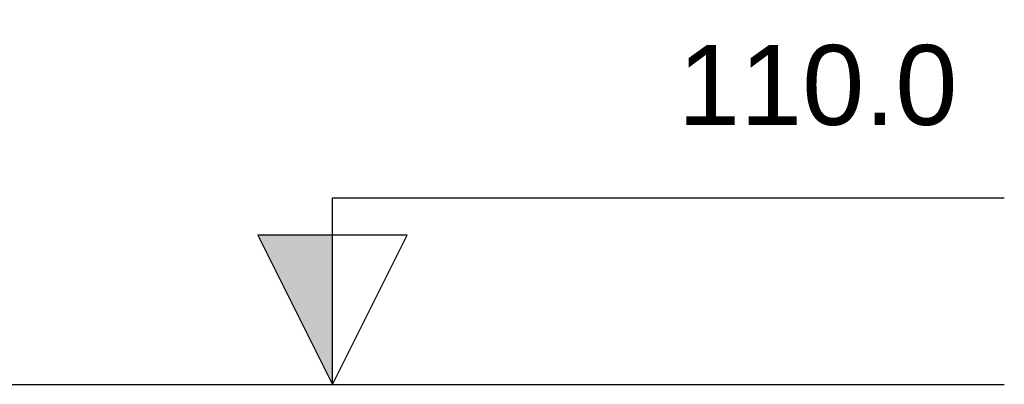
# Model space of a CAD drawing. Header units: millimetres. Extents: x -16331 to -10174, y -4135 to -3584.
# Tile 100 of 256: x -10357.029 to -10355.183, y -4014.392 to -4013.708. Entities that reach past the tile are written whole.
import ezdxf

# ---------------------------------------------------------------- set-up
doc = ezdxf.new("R2010")
doc.units = ezdxf.units.MM
doc.layers.add('DI-Eixos', color=7, linetype='Continuous')
doc.layers.add('DI-Níveis', color=7, linetype='Continuous')
doc.styles.add('Arial', font='arial.ttf', dxfattribs={"height": 100})

msp = doc.modelspace()

# ---------------------------------------------------------------- hatches: boundary and pattern name
at = {"layer": 'DI-Níveis', "linetype": 'Continuous'}
msp.add_hatch(color=7, dxfattribs=at).paths.add_polyline_path([(-10356.4426, -4014.3924), (-10356.4426, -4014.1124), (-10356.5826, -4014.1124)])

# ---------------------------------------------------------------- linework, layer by layer
at = {"layer": 'DI-Eixos'}
msp.add_line((-10376.1671, -4014.3924), (-10355.1826, -4014.3924), dxfattribs=at)
at = {"layer": 'DI-Níveis'}
for points in [[(-10356.4426, -4014.3924), (-10356.3026, -4014.1124), (-10356.5826, -4014.1124), (-10356.4426, -4014.3924), (-10356.4426, -4014.0424), (-10355.1826, -4014.0424)], [(-10356.4426, -4014.3924), (-10356.4426, -4014.1124), (-10356.5826, -4014.1124), (-10356.4426, -4014.3924)]]:
    msp.add_lwpolyline(points, dxfattribs=at)

# ---------------------------------------------------------------- texts
at = {"layer": 'DI-Níveis', "insert": (-10355.5326, -4013.9079), "char_height": 0.15, "width": 0.582393, "attachment_point": 8, "line_spacing_factor": 0.6, "style": 'Arial'}
msp.add_mtext('110.0', dxfattribs=at)

doc.saveas('drawing.dxf')
